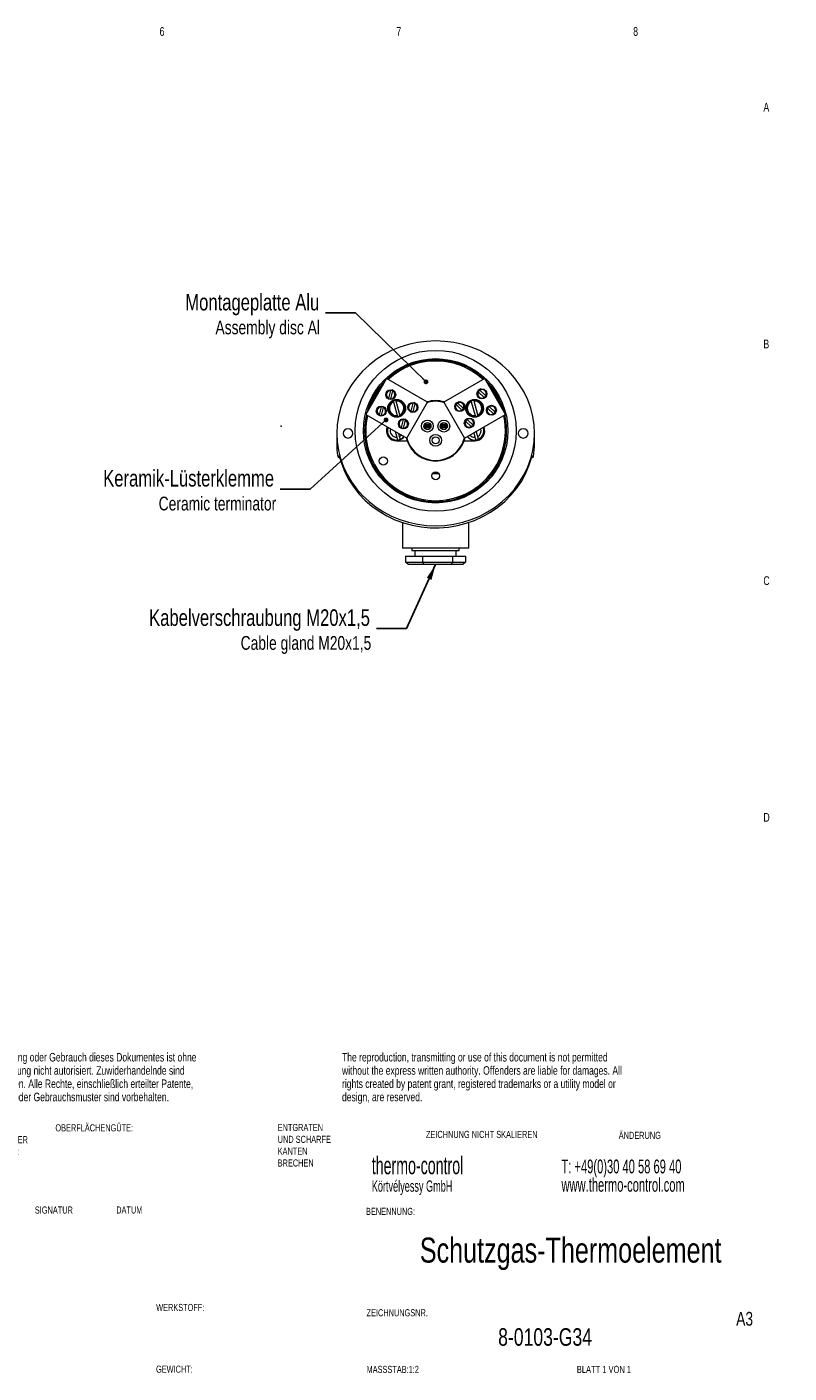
# Model space of a CAD drawing. Header units: millimetres. Extents: x -36 to 417, y 0 to 291.
# Tile 3 of 3: x 256 to 417, y 6 to 291. Entities that reach past the tile are written whole.
import ezdxf

# ---------------------------------------------------------------- set-up
doc = ezdxf.new("R2010")
doc.units = ezdxf.units.MM
doc.header["$PDSIZE"] = -1
doc.styles.add('SLDTEXTSTYLE0', font='TXT', dxfattribs={"width": 0.75})
doc.styles.add('SLDTEXTSTYLE1', font='TXT', dxfattribs={"width": 0.692308})
doc.styles.add('SLDTEXTSTYLE2', font='TXT', dxfattribs={"width": 0.605})
doc.dimstyles.new('SLDDIMSTYLE0', dxfattribs={"dimtxt": 0.18, "dimasz": 3.302, "dimexe": 0, "dimexo": 0.0625, "dimgap": 0, "dimtad": 0, "dimtih": 1, "dimtoh": 1, "dimdec": 0, "dimrnd": 1e-09, "dimzin": 0, "dimdsep": 46, "dimtxsty": 'Standard', "dimsah": 1, "dimcen": 0.09, "dimadec": 0, "dimazin": 0, "dimtfac": 3.302, "dimtdec": 0, "dimtofl": 0, "dimtmove": 0, "dimatfit": 3, "dimfxl": 1, "dimfrac": 2, "dimtolj": 1, "dimtzin": 0, "dimarcsym": 0})
doc.dimstyles.new('SLDDIMSTYLE1', dxfattribs={"dimtxt": 0.18, "dimasz": 1.016, "dimexe": 0, "dimexo": 0.0625, "dimgap": 0, "dimtad": 0, "dimtih": 1, "dimtoh": 1, "dimdec": 0, "dimrnd": 1e-09, "dimzin": 0, "dimdsep": 46, "dimtxsty": 'Standard', "dimblk1": 'DOT', "dimblk2": 'DOT', "dimsah": 1, "dimcen": 0.09, "dimadec": 0, "dimazin": 0, "dimtfac": 1.016, "dimtdec": 0, "dimtofl": 0, "dimtmove": 0, "dimatfit": 3, "dimldrblk": 'DOT', "dimfxl": 1, "dimfrac": 2, "dimtolj": 1, "dimtzin": 0, "dimarcsym": 0})

# ---------------------------------------------------------------- blocks, each defined once
blk = doc.blocks.new('SW_NOTE_0')
at = {"color": 0, "linetype": 'Continuous', "lineweight": 0, "char_height": 1.5, "attachment_point": 1, "style": 'SLDTEXTSTYLE0'}
for s, insert in [('ENTGRATEN', (0, 1.93)), ('UND SCHARFE', (0, -0.57)), ('KANTEN', (0, -3.07)), ('BRECHEN', (0, -5.57))]:
    blk.add_mtext(s, dxfattribs=dict(at, insert=insert))
blk = doc.blocks.new('SW_NOTE_1')
at = {"color": 0, "linetype": 'Continuous', "lineweight": 0, "char_height": 1.5, "attachment_point": 1, "style": 'SLDTEXTSTYLE0'}
for s, insert in [('WENN NICHT ANDERS DEFINIERT:', (0, 1.93)), ('OBERFLÄCHENBESCHAFFENHEIT:', (0, -3.07)), ('BEMASSUNGEN SIND IN MILLIMETER', (0, -0.57)), ('TOLERANZEN:', (0, -5.57)), ('LINEAR:', (1.69, -8.07)), ('WINKEL:', (1.69, -10.57))]:
    blk.add_mtext(s, dxfattribs=dict(at, insert=insert))
blk = doc.blocks.new('SW_NOTE_2')
at = {"color": 0, "linetype": 'Continuous', "lineweight": 0, "char_height": 2.9104, "attachment_point": 1, "style": 'SLDTEXTSTYLE2'}
for s, insert in [('T: +49(0)30 40 58 69 40', (0, 3.75)), ('www.thermo-control.com', (0, -0.13))]:
    blk.add_mtext(s, dxfattribs=dict(at, insert=insert))
blk = doc.blocks.new('SW_NOTE_3')
at = {"color": 0, "linetype": 'Continuous', "lineweight": 0, "char_height": 1.8, "attachment_point": 1, "style": 'SLDTEXTSTYLE0'}
for s, insert in [('The reproduction, transmitting or use of this document is not permitted', (0, 2.32)), ('without the express written authority. Offenders are liable for damages. All', (0, -0.48)), ('rights created by patent grant, registered trademarks or a utility model or', (0, -3.28)), ('design, are reserved.', (0, -6.08))]:
    blk.add_mtext(s, dxfattribs=dict(at, insert=insert))
blk = doc.blocks.new('SW_NOTE_4')
at = {"color": 0, "linetype": 'Continuous', "lineweight": 0, "char_height": 1.8, "attachment_point": 1, "style": 'SLDTEXTSTYLE0'}
for s, insert in [('Die Vervielfältigung, Übertragung oder Gebrauch dieses Dokumentes ist ohne', (0, 2.32)), ('explizite schriftliche Genehmigung nicht autorisiert. Zuwiderhandelnde sind', (0, -0.48)), ('haftbar für verursachte Schäden. Alle Rechte, einschließlich erteilter Patente,', (0, -3.28)), ('eingetragene Markenzeichen oder Gebrauchsmuster sind vorbehalten.', (0, -6.08))]:
    blk.add_mtext(s, dxfattribs=dict(at, insert=insert))
blk = doc.blocks.new('SW_NOTE_5')
at = {"color": 0, "linetype": 'Continuous', "lineweight": 0, "attachment_point": 3, "style": 'SLDTEXTSTYLE0'}
for s, insert, char_height in [('Kabelverschraubung M20x1,5', (-1.4, 4.06), 3.5), ('Cable gland M20x1,5', (-1.12, -1.58), 2.9104)]:
    blk.add_mtext(s, dxfattribs=dict(at, insert=insert, char_height=char_height))
blk = doc.blocks.new('SW_NOTE_6')
at = {"color": 0, "linetype": 'Continuous', "lineweight": 0, "attachment_point": 3, "style": 'SLDTEXTSTYLE0'}
for s, insert, char_height in [('Keramik-Lüsterklemme', (-1.3, 4.06), 3.5), ('Ceramic terminator', (-0.85, -1.58), 2.9104)]:
    blk.add_mtext(s, dxfattribs=dict(at, insert=insert, char_height=char_height))
blk = doc.blocks.new('_DOT')
at = {"color": 0, "linetype": 'ByBlock', "lineweight": -2}
blk.add_line((-0.5, 0), (-1, 0), dxfattribs=at)
at = {"color": 0, "linetype": 'ByBlock', "const_width": 0.5}
blk.add_lwpolyline([(-0.25, 0, 1), (0.25, 0, 1)], format="xyb", close=True, dxfattribs=at)
blk = doc.blocks.new('SW_NOTE_7')
at = {"color": 0, "linetype": 'Continuous', "lineweight": 0, "attachment_point": 3, "style": 'SLDTEXTSTYLE0'}
for s, insert, char_height in [('Montageplatte Alu', (-1.28, 4.03), 3.5), ('Assembly disc Al', (-1.14, -1.61), 2.9104)]:
    blk.add_mtext(s, dxfattribs=dict(at, insert=insert, char_height=char_height))

msp = doc.modelspace()

# ---------------------------------------------------------------- linework, layer by layer
at = {"color": 7, "linetype": 'Continuous', "lineweight": 15}
for p, q in [((332.0844, 216.4272), (327.7094, 208.8495)), ((340.7447, 211.4272), (332.0844, 216.4272)), ((352.8242, 216.4272), (344.1639, 211.4272)), ((357.1992, 208.8495), (352.8242, 216.4272)), ((331.9299, 212.9595), (332.1147, 213.2797)), ((332.3254, 213.6446), (332.5103, 213.9648)), ((332.9431, 213.924), (332.5272, 212.2456)), ((333.0126, 212.1253), (333.4284, 213.8038)), ((333.7551, 213.7306), (333.2006, 214.0508)), ((351.3708, 212.9446), (351.1859, 213.2648)), ((351.4376, 213.6193), (352.6833, 212.4199)), ((352.0111, 214.2258), (351.4566, 213.9056)), ((353.0301, 212.7801), (351.7844, 213.9794)), ((352.8863, 213.8196), (352.7014, 214.1398)), ((353.2818, 213.1345), (353.0969, 213.4547)), ((330.3254, 210.1805), (330.5103, 210.5007)), ((330.9431, 210.4599), (330.5272, 208.7815)), ((333.4454, 212.0845), (333.6303, 212.4047)), ((333.5375, 211.5206), (334.3379, 208.5977)), ((333.8409, 212.7696), (334.0258, 213.0898)), ((334.9166, 208.7562), (334.1162, 211.679)), ((336.3697, 203.8495), (340.7447, 211.4272)), ((336.6064, 210.2595), (336.7913, 210.5797)), ((337.0019, 210.9446), (337.1868, 211.2648)), ((337.6196, 211.224), (337.2038, 209.5456)), ((337.6891, 209.4253), (338.105, 211.1038)), ((338.4316, 211.0306), (337.8771, 211.3508)), ((344.1639, 211.4272), (348.5389, 203.8495)), ((346.6942, 210.2446), (346.5093, 210.5648)), ((346.7611, 210.9193), (348.0067, 209.7199)), ((347.3346, 211.5258), (346.78, 211.2056)), ((348.3535, 210.0801), (347.1079, 211.2794)), ((348.2098, 211.1196), (348.0249, 211.4398)), ((348.6053, 210.4345), (348.4204, 210.7547)), ((349.992, 211.5206), (350.7924, 208.5977)), ((351.3711, 208.7562), (350.5707, 211.679)), ((351.7663, 212.2595), (351.5814, 212.5797)), ((355.0301, 209.316), (353.7844, 210.5153)), ((354.8863, 210.3555), (354.7014, 210.6757)), ((327.7094, 208.8495), (336.3697, 203.8495)), ((329.9299, 209.4954), (330.1147, 209.8156)), ((330.7551, 208.5345), (330.2006, 208.8546)), ((331.0126, 208.6612), (331.4284, 210.3397)), ((331.4454, 208.6204), (331.6303, 208.9406)), ((331.8409, 209.3055), (332.0258, 209.6257)), ((335.0019, 207.4805), (335.1868, 207.8007)), ((335.6196, 207.7599), (335.2038, 206.0815)), ((335.6891, 205.9612), (336.105, 207.6397)), ((338.1219, 209.3845), (338.3068, 209.7047)), ((338.5175, 210.0696), (338.7023, 210.3898)), ((347.0897, 209.5595), (346.9049, 209.8797)), ((348.5389, 203.8495), (357.1992, 208.8495)), ((350.3535, 206.616), (349.1079, 207.8153)), ((350.2098, 207.6555), (350.0249, 207.9757)), ((353.3708, 209.4805), (353.1859, 209.8007)), ((353.4376, 210.1552), (354.6833, 208.9558)), ((353.7663, 208.7954), (353.5814, 209.1156)), ((355.0111, 209.0296), (354.4566, 208.7095)), ((355.2818, 209.6704), (355.0969, 209.9906)), ((321.5793, 204.8554), (321.5793, 202.7233)), ((333.9287, 205.2588), (334.2613, 204.0444)), ((334.6064, 206.7954), (334.7913, 207.1156)), ((334.84, 204.2028), (334.6676, 204.8322)), ((335.4316, 205.8345), (334.8771, 206.1546)), ((336.1219, 205.9204), (336.3068, 206.2406)), ((336.5175, 206.6055), (336.7023, 206.9257)), ((341.2951, 206.6384), (340.1494, 206.6384)), ((340.1494, 206.1384), (341.2951, 206.1384)), ((344.7592, 206.6384), (343.6135, 206.6384)), ((343.6135, 206.1384), (344.7592, 206.1384)), ((348.6942, 206.7805), (348.5093, 207.1007)), ((348.7611, 207.4552), (350.0067, 206.2558)), ((349.0897, 206.0954), (348.9049, 206.4156)), ((350.3346, 206.3296), (349.78, 206.0095)), ((350.6053, 206.9704), (350.4204, 207.2906)), ((350.504, 204.984), (350.7613, 204.0444)), ((351.34, 204.2028), (351.0411, 205.2942)), ((363.3293, 202.7233), (363.3293, 204.8554)), ((334.2043, 203.2634), (336.4439, 203.2634)), ((348.4647, 203.2634), (350.7043, 203.2634)), ((321.7849, 199.9888), (321.7846, 199.9935)), ((322.0321, 199.7762), (322.1768, 199.7762)), ((338.7043, 200.3884), (338.7043, 200.233)), ((346.2043, 200.233), (346.2043, 200.3884)), ((362.7335, 199.7762), (362.8765, 199.7762)), ((363.124, 199.9935), (363.1236, 199.9888)), ((341.7981, 196.3884), (343.1105, 196.3884)), ((335.4543, 186.0284), (335.4543, 180.6384)), ((349.4543, 180.6384), (349.4543, 186.0284)), ((349.4543, 180.6384), (335.4543, 180.6384)), ((337.4543, 180.6384), (337.4543, 180.1384)), ((337.4543, 180.1384), (347.4543, 180.1384)), ((338.0793, 180.1384), (338.0793, 178.8884)), ((346.8293, 178.8884), (346.8293, 180.1384)), ((347.4543, 180.1384), (347.4543, 180.6384)), ((336.1213, 178.8884), (336.1213, 177.6384)), ((336.1213, 178.8884), (339.7, 178.8884)), ((336.1213, 177.6384), (339.7, 177.6384)), ((336.697, 177.1384), (336.1213, 177.6384)), ((339.9504, 177.1384), (336.697, 177.1384)), ((339.7, 178.8884), (339.7, 177.6384)), ((339.7, 178.8884), (346.033, 178.8884)), ((339.7, 177.6384), (346.033, 177.6384)), ((339.7, 177.6384), (339.9504, 177.1384)), ((345.7076, 177.1384), (339.9504, 177.1384)), ((346.033, 177.6384), (345.7076, 177.1384)), ((348.2116, 177.1384), (345.7076, 177.1384)), ((346.033, 178.8884), (346.033, 177.6384)), ((346.033, 178.8884), (348.7873, 178.8884)), ((346.033, 177.6384), (348.7873, 177.6384)), ((348.7873, 177.6384), (348.2116, 177.1384)), ((348.7873, 178.8884), (348.7873, 177.6384))]:
    msp.add_line(p, q, dxfattribs=at)
at = {"color": 8, "linetype": 'Continuous', "lineweight": 15}
for p, q in [((338.9543, 200.2103), (338.9543, 200.0601)), ((345.9543, 200.0601), (345.9543, 200.2103)), ((342.1106, 196.6384), (342.798, 196.6384))]:
    msp.add_line(p, q, dxfattribs=at)
at = {"color": 7, "linetype": 'Continuous', "lineweight": 15, "flags": 128}
for points in [[(342.4543, 185.3428), (344.3804, 185.426), (346.2901, 185.675), (348.167, 186.0877), (349.9952, 186.6604), (351.7591, 187.3884), (353.4436, 188.2654), (355.0343, 189.284), (356.5177, 190.4354), (357.8811, 191.7098), (359.1129, 193.0964), (360.2026, 194.5833), (361.1408, 196.1579), (361.9196, 197.8066), (362.5324, 199.5155), (362.9738, 201.2699), (363.2402, 203.055), (363.3293, 204.8554), (363.2402, 206.6557), (362.9738, 208.4408), (362.5324, 210.1952), (361.9196, 211.9041), (361.1408, 213.5529), (360.2026, 215.1274), (359.1129, 216.6143), (357.8811, 218.0009), (356.5177, 219.2753), (355.0343, 220.4267), (353.4436, 221.4453), (351.7591, 222.3223), (349.9952, 223.0503), (348.167, 223.623), (346.2901, 224.0357), (344.3804, 224.2847), (342.4543, 224.3679), (340.5282, 224.2847), (338.6185, 224.0357), (336.7416, 223.623), (334.9134, 223.0503), (333.1495, 222.3223), (331.465, 221.4453), (329.8743, 220.4267), (328.3909, 219.2753), (327.0275, 218.0009), (325.7957, 216.6143), (324.706, 215.1274), (323.7678, 213.5529), (322.9889, 211.9041), (322.3762, 210.1952), (321.9347, 208.4408), (321.6683, 206.6557), (321.5793, 204.8554), (321.6683, 203.055), (321.9347, 201.2699), (322.3762, 199.5155), (322.9889, 197.8066), (323.7678, 196.1579), (324.706, 194.5833), (325.7957, 193.0964), (327.0275, 191.7098), (328.3909, 190.4354), (329.8743, 189.284), (331.465, 188.2654), (333.1495, 187.3884), (334.9134, 186.6604), (336.7416, 186.0877), (338.6185, 185.675), (340.5282, 185.426), (342.4543, 185.3428)], [(333.4999, 211.6577), (333.506, 211.6356), (333.5107, 211.6184)], [(334.0894, 211.7769), (334.0847, 211.7941), (334.0786, 211.8162)], [(342.4543, 211.6384), (341.398, 211.5485), (340.7258, 211.3946)], [(344.1827, 211.3946), (343.5105, 211.5485), (342.4543, 211.6384)], [(349.9544, 211.6577), (349.9605, 211.6356), (349.9652, 211.6184)], [(350.5439, 211.7769), (350.5392, 211.7941), (350.5331, 211.8162)], [(334.3647, 208.4999), (334.3694, 208.4827), (334.3754, 208.4605)], [(334.9541, 208.619), (334.9481, 208.6412), (334.9434, 208.6584)], [(350.8192, 208.4999), (350.8239, 208.4827), (350.8299, 208.4605)], [(351.4086, 208.619), (351.4026, 208.6412), (351.3978, 208.6584)], [(323.9543, 203.8739), (324.3561, 203.9486), (324.6967, 204.1614), (324.9244, 204.4798), (325.0043, 204.8554), (324.9244, 205.2309), (324.6967, 205.5494), (324.3561, 205.7621), (323.9543, 205.8368), (323.5525, 205.7621), (323.2118, 205.5494), (322.9842, 205.2309), (322.9043, 204.8554), (322.9842, 204.4798), (323.2118, 204.1614), (323.5525, 203.9486), (323.9543, 203.8739)], [(360.9543, 203.8739), (361.3561, 203.9486), (361.6967, 204.1614), (361.9244, 204.4798), (362.0043, 204.8554), (361.9244, 205.2309), (361.6967, 205.5494), (361.3561, 205.7621), (360.9543, 205.8368), (360.5525, 205.7621), (360.2118, 205.5494), (359.9842, 205.2309), (359.9043, 204.8554), (359.9842, 204.4798), (360.2118, 204.1614), (360.5525, 203.9486), (360.9543, 203.8739)], [(336.2512, 203.9179), (336.2852, 203.7811), (336.4439, 203.2634)], [(336.2512, 203.9179), (336.2852, 203.7811), (336.4439, 203.2634)], [(348.4647, 203.2634), (348.6233, 203.7811), (348.6574, 203.9179)], [(348.4647, 203.2634), (348.6233, 203.7811), (348.6574, 203.9179)], [(322.1084, 200.0458), (322.6246, 198.3139), (323.3091, 196.6339), (324.1562, 195.0198), (325.1585, 193.4855), (326.3077, 192.0439), (327.594, 190.7073), (329.0064, 189.487), (330.533, 188.3934), (332.1608, 187.4358), (333.8759, 186.6223), (335.6639, 185.9598), (337.5096, 185.4539), (339.3971, 185.109), (341.3107, 184.9279), (343.234, 184.9122), (345.1506, 185.0621), (347.0443, 185.3761), (348.8991, 185.8518), (350.6992, 186.4851), (352.4293, 187.2705), (354.0747, 188.2014), (355.6215, 189.2699), (357.0564, 190.4669), (358.3675, 191.7824), (359.5434, 193.205), (360.5743, 194.7227), (361.4513, 196.3227), (362.1671, 197.9914), (362.7156, 199.7146)]]:
    msp.add_lwpolyline(points, dxfattribs=at)
at = {"color": 8, "linetype": 'Continuous', "lineweight": 15, "flags": 128}
msp.add_lwpolyline([(334.84, 204.2028), (335.1957, 204.4792), (335.224, 204.511)], dxfattribs=at)
at = {"color": 7, "linetype": 'Continuous', "lineweight": 15}
for centre, radius in [((342.4543, 205.3884), 17), ((342.4543, 205.3884), 15.25), ((332.9778, 213.0247), 1.05), ((352.2339, 213.1997), 1.05), ((330.9778, 209.5606), 1.05), ((334.227, 210.1384), 1.875), ((334.227, 210.1384), 1.75), ((337.6544, 210.3247), 1.05), ((347.5573, 210.4997), 1.05), ((350.6815, 210.1384), 1.875), ((350.6815, 210.1384), 1.75), ((354.2339, 209.7356), 1.05), ((335.6544, 206.8606), 1.05), ((340.7222, 206.3884), 1.25), ((344.1863, 206.3884), 1.25), ((349.5573, 207.0356), 1.05), ((340.7222, 206.3884), 0.75), ((340.4222, 206.3884), 0.175), ((341.0222, 206.3884), 0.175), ((344.1863, 206.3884), 0.75), ((343.8863, 206.3884), 0.175), ((344.4863, 206.3884), 0.175), ((342.4543, 203.3884), 1.25), ((342.4543, 203.3884), 0.75), ((331.4125, 199.0134), 0.875), ((342.4543, 195.8884), 0.825)]:
    msp.add_circle(centre, radius, dxfattribs=at)
for centre, radius, start, end in [((342.4543, 205.3884), 15, 46.957763, 133.042237), ((342.4543, 205.3884), 14.75, 47.254115, 132.745885), ((342.4543, 205.3884), 15, 135.164888, 164.835112), ((342.4543, 205.3884), 14.75, 139.436035, 160.563965), ((332.9778, 213.0247), 0.9, 92.212189, 239.956948), ((332.9778, 213.0247), 0.9, 59.956948, 92.212189), ((332.9778, 213.0247), 0.9, 272.212189, 59.956948), ((352.2339, 213.1997), 0.9, 152.212189, 299.956948), ((352.2339, 213.1997), 0.9, 119.956948, 152.212189), ((352.2339, 213.1997), 0.9, 332.212189, 119.956948), ((342.4543, 205.3884), 15, 15.164888, 44.835112), ((342.4543, 205.3884), 14.75, 19.436035, 40.563965), ((330.9778, 209.5606), 0.9, 92.212189, 239.956948), ((330.9778, 209.5606), 0.9, 59.956948, 92.212189), ((332.9778, 213.0247), 0.9, 239.956948, 272.212189), ((334.227, 210.1384), 1.6443, 115.826755, 274.801306), ((334.227, 210.1384), 1.5446, 116.513254, 274.114806), ((334.227, 210.1384), 1.6844, 95.05453, 115.57353), ((334.227, 210.1384), 1.6443, 295.826755, 94.801306), ((334.227, 210.1384), 1.5446, 296.513254, 94.114806), ((337.6544, 210.3247), 0.9, 92.212189, 239.956948), ((337.6544, 210.3247), 0.9, 59.956948, 92.212189), ((337.6544, 210.3247), 0.9, 272.212189, 59.956948), ((342.4543, 205.3884), 6.375, 73.335923, 106.664077), ((342.4543, 205.3884), 6.25, 73.94552, 106.05448), ((347.5573, 210.4997), 0.9, 152.212189, 299.956948), ((347.5573, 210.4997), 0.9, 119.956948, 152.212189), ((347.5573, 210.4997), 0.9, 332.212189, 119.956948), ((350.6815, 210.1384), 1.6443, 115.826755, 274.801306), ((350.6815, 210.1384), 1.5446, 116.513254, 274.114806), ((350.6815, 210.1384), 1.6844, 95.05453, 115.57353), ((350.6815, 210.1384), 1.6443, 295.826755, 94.801306), ((350.6815, 210.1384), 1.5446, 296.513254, 94.114806), ((352.2339, 213.1997), 0.9, 299.956948, 332.212189), ((354.2339, 209.7356), 0.9, 119.956948, 152.212189), ((354.2339, 209.7356), 0.9, 332.212189, 119.956948), ((342.4543, 205.3884), 15, 166.957763, 270), ((342.4543, 205.3884), 15, 166.957763, 13.042237), ((342.4543, 205.3884), 14.75, 167.254115, 12.745885), ((342.4543, 205.3884), 14.75, 167.254115, 270), ((330.9778, 209.5606), 0.9, 239.956948, 272.212189), ((330.9778, 209.5606), 0.9, 272.212189, 59.956948), ((334.227, 210.1384), 1.6844, 275.05453, 295.57353), ((335.6544, 206.8606), 0.9, 92.212189, 239.956948), ((335.6544, 206.8606), 0.9, 59.956948, 92.212189), ((335.6544, 206.8606), 0.9, 272.212189, 59.956948), ((337.6544, 210.3247), 0.9, 239.956948, 272.212189), ((342.4543, 205.3884), 15, 270, 13.042237), ((342.4543, 205.3884), 14.75, 270, 12.745885), ((347.5573, 210.4997), 0.9, 299.956948, 332.212189), ((349.5573, 207.0356), 0.9, 119.956948, 152.212189), ((349.5573, 207.0356), 0.9, 332.212189, 119.956948), ((350.6815, 210.1384), 1.6844, 275.05453, 295.57353), ((354.2339, 209.7356), 0.9, 152.212189, 299.956948), ((354.2339, 209.7356), 0.9, 299.956948, 332.212189), ((334.2043, 205.3884), 2.125, 156.756327, 270), ((334.2043, 205.3884), 2, 157.180756, 285.31403), ((335.6544, 206.8606), 0.9, 239.956948, 272.212189), ((340.7222, 206.3884), 0.625, 156.421822, 203.578178), ((340.7222, 206.3884), 0.625, 23.578178, 156.421822), ((340.7222, 206.3884), 0.625, 203.578178, 336.421822), ((340.7222, 206.3884), 0.625, 336.421822, 23.578178), ((344.1863, 206.3884), 0.625, 156.421822, 203.578178), ((344.1863, 206.3884), 0.625, 23.578178, 156.421822), ((344.1863, 206.3884), 0.625, 203.578178, 336.421822), ((344.1863, 206.3884), 0.625, 336.421822, 23.578178), ((349.5573, 207.0356), 0.9, 152.212189, 299.956948), ((349.5573, 207.0356), 0.9, 299.956948, 332.212189), ((350.7043, 205.3884), 2.125, 270, 23.243673), ((350.7043, 205.3884), 2, 285.31403, 22.819244), ((339.8404, 202.7239), 18.2611, 180.002125, 188.599263), ((334.2043, 205.3884), 1.9368, 276.403449, 294.224612), ((334.2043, 205.3884), 2, 285.31403, 322.819244), ((342.4543, 205.3884), 6.25, 193.94552, 233.130102), ((342.4543, 205.3884), 6.375, 199.471221, 340.528779), ((342.4543, 205.3884), 6.25, 306.869898, 346.05448), ((350.7043, 205.3884), 2, 217.180756, 285.31403), ((350.7043, 205.3884), 1.9368, 276.403449, 294.224612), ((345.0682, 202.7239), 18.2611, 351.400737, 359.997875), ((322.0324, 200.0262), 0.25, 187.521346, 269.927823), ((322.0321, 200.0262), 0.25, 188.595345, 270), ((342.4543, 205.3884), 6.25, 233.130102, 306.869898), ((342.4543, 205.3884), 6.25, 235.944202, 304.055798), ((362.8761, 200.0262), 0.25, 270.072177, 352.478654), ((362.8765, 200.0262), 0.25, 270, 351.404655)]:
    msp.add_arc(centre, radius, start, end, dxfattribs=at)
at = {"color": 8, "linetype": 'Continuous', "lineweight": 15}
for centre, radius, start, end in [((334.2043, 205.3884), 1.9429, 157.392832, 285.31403), ((334.2043, 205.3884), 1.3452, 160.710338, 272.427985), ((350.7043, 205.3884), 1.9429, 285.31403, 22.607168), ((350.7043, 205.3884), 1.3452, 298.200075, 19.289662), ((334.2043, 205.3884), 1.9429, 285.31403, 322.607168), ((350.7043, 205.3884), 1.9429, 217.392832, 285.31403), ((350.7043, 205.3884), 1.3452, 220.710338, 272.427985), ((362.5821, 200.0934), 0.2508, 328.104388, 348.21405)]:
    msp.add_arc(centre, radius, start, end, dxfattribs=at)
at = {"color": 7, "linetype": 'Continuous', "lineweight": 15}
for start_param, end_param in [(2.9159615, 3.00123414), (0.14035852, 0.2196785)]:
    msp.add_ellipse((342.4543, 199.9062), major_axis=(20.875, 0), ratio=0.02988492, start_param=start_param, end_param=end_param, dxfattribs=at)
at = {"color": 8, "linetype": 'Continuous', "lineweight": 15}
for start_param, end_param in [(2.96019024, 3.00123414), (0.14035852, 0.17665627)]:
    msp.add_ellipse((342.4543, 199.6562), major_axis=(20.625, 0), ratio=0.04157727, start_param=start_param, end_param=end_param, dxfattribs=at)
at = {"color": 7, "linetype": 'Continuous', "lineweight": 15}
for points, knots in [([(333.5107, 211.6184), (333.511, 211.6174), (333.5115, 211.6155), (333.5141, 211.606), (333.519, 211.5884), (333.5267, 211.5602), (333.5332, 211.5362), (333.5369, 211.5229), (333.5375, 211.5206)], [0, 0, 0, 0, 0.13656744, 0.26950691, 0.49592202, 0.72222984, 0.95142825, 1, 1, 1, 1]), ([(334.1162, 211.679), (334.1146, 211.6847), (334.11, 211.7016), (334.1026, 211.7286), (334.0962, 211.7519), (334.0917, 211.7684), (334.0899, 211.7752), (334.0895, 211.7766), (334.0894, 211.7769)], [0, 0, 0, 0, 0.11860745, 0.35234022, 0.58417339, 0.73105899, 0.95305785, 1, 1, 1, 1]), ([(349.9652, 211.6184), (349.9655, 211.6174), (349.966, 211.6155), (349.9686, 211.606), (349.9734, 211.5884), (349.9811, 211.5602), (349.9877, 211.5362), (349.9914, 211.5229), (349.992, 211.5206)], [0, 0, 0, 0, 0.13656768, 0.26950724, 0.4959225, 0.72223046, 0.95142821, 1, 1, 1, 1]), ([(350.5707, 211.679), (350.5691, 211.6847), (350.5645, 211.7016), (350.5571, 211.7286), (350.5507, 211.7519), (350.5462, 211.7684), (350.5444, 211.7752), (350.544, 211.7766), (350.5439, 211.7769)], [0, 0, 0, 0, 0.11860892, 0.35234136, 0.5841742, 0.73105958, 0.95305812, 1, 1, 1, 1]), ([(334.3379, 208.5977), (334.3404, 208.5886), (334.346, 208.5682), (334.3539, 208.5392), (334.3604, 208.5155), (334.3638, 208.5031), (334.3644, 208.5007), (334.3647, 208.4999)], [0, 0, 0, 0, 0.19056114, 0.42407956, 0.65496562, 0.88189585, 1, 1, 1, 1]), ([(334.9434, 208.6584), (334.9429, 208.6601), (334.9419, 208.6639), (334.937, 208.6816), (334.93, 208.7073), (334.9227, 208.7337), (334.9182, 208.7504), (334.9166, 208.7562)], [0, 0, 0, 0, 0.20583478, 0.42771146, 0.65205661, 0.88014994, 1, 1, 1, 1]), ([(350.7924, 208.5977), (350.7949, 208.5886), (350.8005, 208.5682), (350.8084, 208.5392), (350.8149, 208.5155), (350.8183, 208.5031), (350.8189, 208.5007), (350.8192, 208.4999)], [0, 0, 0, 0, 0.19055967, 0.4240783, 0.65496572, 0.88189545, 1, 1, 1, 1]), ([(351.3978, 208.6584), (351.3974, 208.6601), (351.3963, 208.6639), (351.3915, 208.6816), (351.3845, 208.7073), (351.3772, 208.7337), (351.3726, 208.7504), (351.3711, 208.7562)], [0, 0, 0, 0, 0.20583475, 0.4277114, 0.65205588, 0.88014996, 1, 1, 1, 1]), ([(334.2613, 204.0444), (334.2628, 204.0388), (334.2832, 203.9644), (334.3222, 203.822), (334.3701, 203.6471), (334.406, 203.516), (334.4155, 203.481), (334.4203, 203.4636)], [0, 0, 0, 0, 0.02039878, 0.27338347, 0.5204192, 0.76214145, 1, 1, 1, 1]), ([(334.999, 203.6221), (334.9975, 203.6275), (334.9923, 203.6464), (334.9722, 203.7199), (334.9333, 203.8619), (334.887, 204.0312), (334.8545, 204.1496), (334.84, 204.2028)], [0, 0, 0, 0, 0.09516231, 0.33018163, 0.56637149, 0.80513297, 1, 1, 1, 1]), ([(350.7613, 204.0444), (350.7628, 204.0388), (350.7832, 203.9644), (350.8222, 203.822), (350.8701, 203.6471), (350.906, 203.516), (350.9155, 203.481), (350.9203, 203.4636)], [0, 0, 0, 0, 0.02039878, 0.27338344, 0.52041915, 0.76214138, 1, 1, 1, 1]), ([(351.499, 203.6221), (351.4975, 203.6275), (351.4923, 203.6464), (351.4722, 203.7199), (351.4333, 203.8619), (351.387, 204.0312), (351.3545, 204.1496), (351.34, 204.2028)], [0, 0, 0, 0, 0.09516226, 0.33018152, 0.56637132, 0.80513287, 1, 1, 1, 1]), ([(338.7043, 200.3884), (338.7064, 200.3868), (338.7105, 200.3837), (338.7418, 200.3604), (338.7894, 200.3255), (338.8577, 200.2766), (338.9167, 200.2358), (338.9506, 200.2128), (338.9543, 200.2103)], [0, 0, 0, 0, 0.16519567, 0.329858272, 0.50711273, 0.718567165, 0.969031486, 1, 1, 1, 1]), ([(345.9543, 200.2103), (345.9894, 200.2343), (346.058, 200.2813), (346.1374, 200.3387), (346.1865, 200.3751), (346.2031, 200.3875), (346.2041, 200.3882), (346.2043, 200.3884)], [0, 0, 0, 0, 0.291384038, 0.570251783, 0.759486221, 0.949858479, 1, 1, 1, 1]), ([(362.7155, 199.709), (362.7211, 199.7303), (362.7396, 199.8009), (362.7656, 199.8878), (362.7846, 199.945), (362.793, 199.9648), (362.792, 199.9629), (362.7918, 199.9625)], [0, 0, 0, 0, 0.16172392, 0.53634494, 0.80823847, 0.96140775, 1, 1, 1, 1]), ([(362.8276, 200.0422), (362.8249, 200.0407), (362.8169, 200.0367), (362.7941, 199.9827), (362.7582, 199.8711), (362.7298, 199.7668), (362.7156, 199.7146)], [0, 0, 0, 0, 0.149218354, 0.428764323, 0.714112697, 1, 1, 1, 1])]:
    msp.add_open_spline(points, degree=3, knots=knots, dxfattribs=at)
at = {"color": 7, "linetype": 'Continuous', "lineweight": 0}
msp.add_point((309.8574, 206.3884), dxfattribs=at)

# ---------------------------------------------------------------- block references
for name, p in [('SW_NOTE_7', (319.1688, 230.2945)), ('SW_NOTE_6', (309.645, 193.0651)), ('SW_NOTE_5', (329.9913, 163.6278)), ('SW_NOTE_4', (229.6491, 71.67)), ('SW_NOTE_3', (322.6881, 71.67)), ('SW_NOTE_1', (228.3937, 56.9874)), ('SW_NOTE_0', (309.1092, 57.0695)), ('SW_NOTE_2', (369.0266, 47.7193))]:
    msp.add_blockref(name, p, dxfattribs=at)

# ---------------------------------------------------------------- texts
for s, insert, char_height, attachment_point, style in [('6', (284.1667, 290.668), 1.8521, 1, 'SLDTEXTSTYLE0'), ('7', (334.1667, 290.668), 1.8521, 1, 'SLDTEXTSTYLE0'), ('8', (384.1667, 290.668), 1.8521, 1, 'SLDTEXTSTYLE0'), ('A', (411.6667, 274.668), 1.8521, 1, 'SLDTEXTSTYLE0'), ('B', (411.6667, 224.668), 1.8521, 1, 'SLDTEXTSTYLE0'), ('C', (411.6667, 174.668), 1.8521, 1, 'SLDTEXTSTYLE0'), ('D', (411.6667, 124.668), 1.8521, 1, 'SLDTEXTSTYLE0'), ('OBERFLÄCHENGÜTE:', (262.1713, 58.9193), 1.5, 1, 'SLDTEXTSTYLE0'), ('ZEICHNUNG NICHT SKALIEREN', (340.4146, 57.533), 1.5, 1, 'SLDTEXTSTYLE0'), ('ÄNDERUNG', (381.1276, 57.3349), 1.5, 1, 'SLDTEXTSTYLE0'), ('thermo-control', (328.9766, 52.0819), 3.704167, 1, 'SLDTEXTSTYLE2'), ('Körtvélyessy GmbH', (328.9766, 47.0583), 2.38125, 1, 'SLDTEXTSTYLE2'), ('SIGNATUR', (257.8336, 41.5618), 1.5, 1, 'SLDTEXTSTYLE0'), ('DATUM', (275.0147, 41.5762), 1.5, 1, 'SLDTEXTSTYLE0'), ('BENENNUNG:', (327.7562, 41.2783), 1.5, 1, 'SLDTEXTSTYLE0'), ('Schutzgas-Thermoelement', (370.9752, 34.9946), 5.291667, 2, 'SLDTEXTSTYLE0'), ('WERKSTOFF:', (283.4459, 20.9861), 1.5, 1, 'SLDTEXTSTYLE0'), ('ZEICHNUNGSNR.', (327.874, 19.8686), 1.5, 1, 'SLDTEXTSTYLE0'), ('A3', (405.921, 19.3004), 2.91042, 1, 'SLDTEXTSTYLE0'), ('8-0103-G34', (365.5727, 15.8482), 3.70417, 2, 'SLDTEXTSTYLE0'), ('GEWICHT:', (283.4178, 7.9493), 1.4986, 1, 'SLDTEXTSTYLE0'), ('MASSSTAB:1:2', (327.874, 7.9001), 1.5, 1, 'SLDTEXTSTYLE0'), ('BLATT 1 VON 1', (372.2783, 7.9001), 1.5, 1, 'SLDTEXTSTYLE1')]:
    msp.add_mtext(s, dxfattribs=dict(at, insert=insert, char_height=char_height, attachment_point=attachment_point, style=style))

# ---------------------------------------------------------------- leaders
for points, dimstyle in [([(340.4304, 215.7328), (325.5188, 230.2945), (319.1688, 230.2945)], 'SLDDIMSTYLE1'), ([(331.9884, 207.6993), (315.995, 193.0651), (309.645, 193.0651)], 'SLDDIMSTYLE1'), ([(342.4521, 177.1384), (336.3413, 163.6278), (329.9913, 163.6278)], 'SLDDIMSTYLE0')]:
    msp.add_leader(points, dimstyle=dimstyle, dxfattribs=at)

doc.saveas('drawing.dxf')
